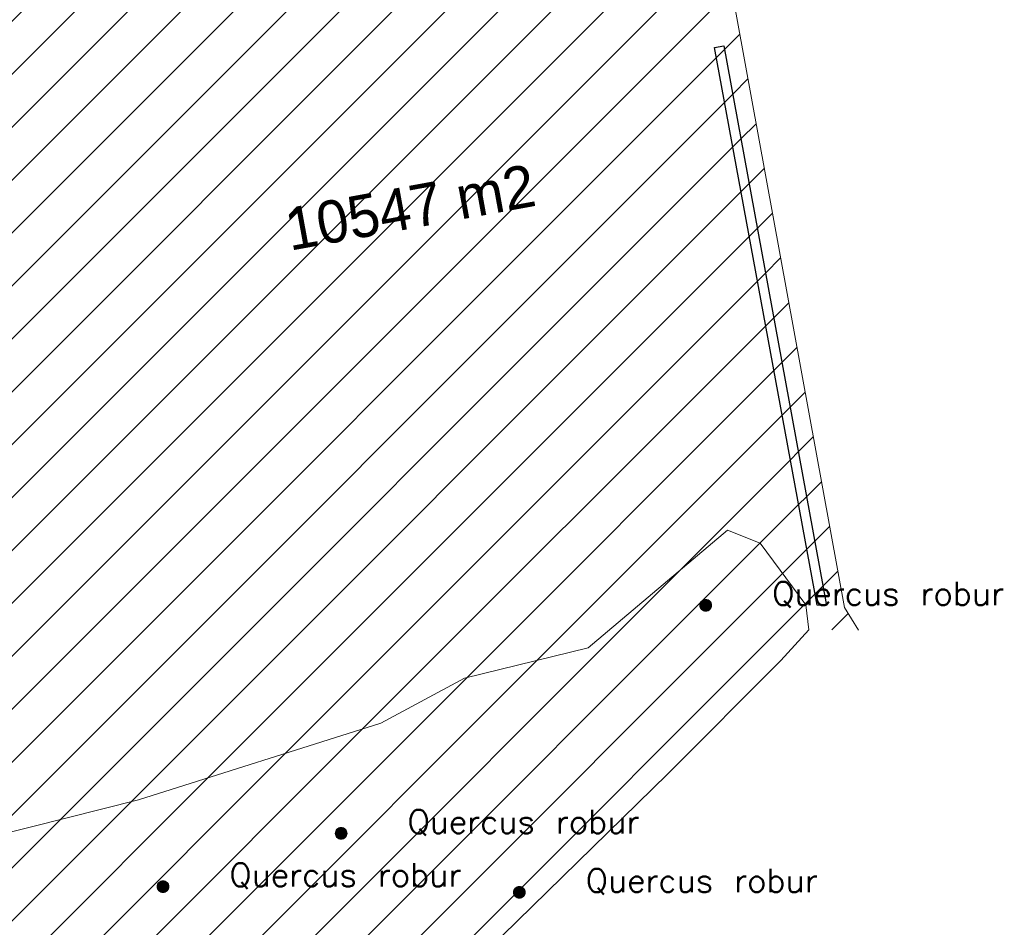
# Model space of a CAD drawing. Header units: metres. Extents: x 102852 to 106916, y 385458 to 392749.
# Tile 41 of 68: x 104693 to 104735, y 386174 to 386213. Entities that reach past the tile are written whole.
import ezdxf
from ezdxf.enums import TextEntityAlignment as Align

# ---------------------------------------------------------------- set-up
doc = ezdxf.new("R2010")
doc.units = ezdxf.units.M
for name, color, linetype, lineweight in [('0-BEPLANTING', 14, 'Continuous', 30), ('0-GRAS OM SPORTVELDEN', 2, 'Continuous', 30), ('B-WE-GR-STRUIK-G', 90, 'Continuous', 13), ('B-WE-IE-TERREINAFSCHEIDING_KUNSTMATIG_HEKWERK-G', 6, 'Continuous', 0), ('Bomen', 84, 'Continuous', 0), ('Boomsoort', 10, 'Continuous', 0)]:
    doc.layers.add(name, color=color, linetype=linetype, lineweight=lineweight)
doc.styles.add('ISO 1 1000 T2 5 0', font='font_iso.shx', dxfattribs={"height": 2.5})
doc.styles.add('Style-txt', font='txt.shx')
pattern_1 = [(45, (0, 0), (-1.122532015, 1.122532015), [])]

# ---------------------------------------------------------------- blocks, each defined once
blk = doc.blocks.new('MPOLYGON_563')
at = {"layer": 'Bomen', "flags": 128}
for points in [[(104699.052, 386176.063), (104699.038, 386176.016), (104699.528, 386176.016)], [(104699.075, 386176.106), (104699.052, 386176.063), (104699.514, 386176.063)], [(104699.052, 386176.063), (104699.514, 386176.063), (104699.528, 386176.016)], [(104699.107, 386176.144), (104699.075, 386176.106), (104699.491, 386176.106)], [(104699.075, 386176.106), (104699.491, 386176.106), (104699.514, 386176.063)], [(104699.144, 386176.175), (104699.107, 386176.144), (104699.46, 386176.144)], [(104699.107, 386176.144), (104699.46, 386176.144), (104699.491, 386176.106)], [(104699.188, 386176.198), (104699.144, 386176.175), (104699.422, 386176.175)], [(104699.144, 386176.175), (104699.422, 386176.175), (104699.46, 386176.144)], [(104699.235, 386176.212), (104699.188, 386176.198), (104699.379, 386176.198)], [(104699.188, 386176.198), (104699.379, 386176.198), (104699.422, 386176.175)], [(104699.283, 386176.217), (104699.235, 386176.212), (104699.332, 386176.212)], [(104699.235, 386176.212), (104699.332, 386176.212), (104699.379, 386176.198)], [(104699.038, 386176.016), (104699.033, 386175.967), (104699.533, 386175.967)], [(104699.033, 386175.967), (104699.038, 386175.918), (104699.528, 386175.918)], [(104699.033, 386175.967), (104699.533, 386175.967), (104699.528, 386175.918)], [(104699.038, 386176.016), (104699.528, 386176.016), (104699.533, 386175.967)], [(104699.038, 386175.918), (104699.052, 386175.871), (104699.514, 386175.871)], [(104699.038, 386175.918), (104699.528, 386175.918), (104699.514, 386175.871)], [(104699.052, 386175.871), (104699.075, 386175.828), (104699.491, 386175.828)], [(104699.052, 386175.871), (104699.514, 386175.871), (104699.491, 386175.828)], [(104699.075, 386175.828), (104699.107, 386175.79), (104699.46, 386175.79)], [(104699.075, 386175.828), (104699.491, 386175.828), (104699.46, 386175.79)], [(104699.107, 386175.79), (104699.144, 386175.759), (104699.422, 386175.759)], [(104699.107, 386175.79), (104699.46, 386175.79), (104699.422, 386175.759)], [(104699.144, 386175.759), (104699.188, 386175.736), (104699.379, 386175.736)], [(104699.144, 386175.759), (104699.422, 386175.759), (104699.379, 386175.736)], [(104699.188, 386175.736), (104699.235, 386175.722), (104699.332, 386175.722)], [(104699.188, 386175.736), (104699.379, 386175.736), (104699.332, 386175.722)], [(104699.235, 386175.722), (104699.332, 386175.722), (104699.283, 386175.717)]]:
    blk.add_lwpolyline(points, close=True, dxfattribs=at)
at = {"layer": 'Bomen', "color": 74, "true_color": 0x55aa00, "flags": 128}
for points in [[(104699.038, 386176.016), (104699.052, 386176.063)], [(104699.052, 386176.063), (104699.075, 386176.106)], [(104699.075, 386176.106), (104699.107, 386176.144)], [(104699.107, 386176.144), (104699.144, 386176.175)], [(104699.144, 386176.175), (104699.188, 386176.198)], [(104699.188, 386176.198), (104699.235, 386176.212)], [(104699.235, 386176.212), (104699.283, 386176.217)], [(104699.283, 386176.217), (104699.332, 386176.212)], [(104699.332, 386176.212), (104699.379, 386176.198)], [(104699.379, 386176.198), (104699.422, 386176.175)], [(104699.422, 386176.175), (104699.46, 386176.144)], [(104699.46, 386176.144), (104699.491, 386176.106)], [(104699.491, 386176.106), (104699.514, 386176.063)], [(104699.514, 386176.063), (104699.528, 386176.016)], [(104699.033, 386175.967), (104699.038, 386176.016)], [(104699.038, 386175.918), (104699.033, 386175.967)], [(104699.052, 386175.871), (104699.038, 386175.918)], [(104699.075, 386175.828), (104699.052, 386175.871)], [(104699.107, 386175.79), (104699.075, 386175.828)], [(104699.144, 386175.759), (104699.107, 386175.79)], [(104699.188, 386175.736), (104699.144, 386175.759)], [(104699.235, 386175.722), (104699.188, 386175.736)], [(104699.283, 386175.717), (104699.235, 386175.722)], [(104699.332, 386175.722), (104699.283, 386175.717)], [(104699.379, 386175.736), (104699.332, 386175.722)], [(104699.422, 386175.759), (104699.379, 386175.736)], [(104699.46, 386175.79), (104699.422, 386175.759)], [(104699.491, 386175.828), (104699.46, 386175.79)], [(104699.514, 386175.871), (104699.491, 386175.828)], [(104699.528, 386175.918), (104699.514, 386175.871)], [(104699.528, 386176.016), (104699.533, 386175.967)], [(104699.533, 386175.967), (104699.528, 386175.918)]]:
    blk.add_lwpolyline(points, dxfattribs=at)
at = {"layer": 'Bomen'}
for points in [[(104699.052, 386176.063), (104699.038, 386176.016), (104699.528, 386176.016)], [(104699.075, 386176.106), (104699.052, 386176.063), (104699.514, 386176.063)], [(104699.052, 386176.063), (104699.514, 386176.063), (104699.528, 386176.016)], [(104699.107, 386176.144), (104699.075, 386176.106), (104699.491, 386176.106)], [(104699.075, 386176.106), (104699.491, 386176.106), (104699.514, 386176.063)], [(104699.144, 386176.175), (104699.107, 386176.144), (104699.46, 386176.144)], [(104699.107, 386176.144), (104699.46, 386176.144), (104699.491, 386176.106)], [(104699.188, 386176.198), (104699.144, 386176.175), (104699.422, 386176.175)], [(104699.144, 386176.175), (104699.422, 386176.175), (104699.46, 386176.144)], [(104699.235, 386176.212), (104699.188, 386176.198), (104699.379, 386176.198)], [(104699.188, 386176.198), (104699.379, 386176.198), (104699.422, 386176.175)], [(104699.283, 386176.217), (104699.235, 386176.212), (104699.332, 386176.212)], [(104699.235, 386176.212), (104699.332, 386176.212), (104699.379, 386176.198)], [(104699.038, 386176.016), (104699.033, 386175.967), (104699.533, 386175.967)], [(104699.038, 386176.016), (104699.528, 386176.016), (104699.533, 386175.967)]]:
    blk.add_solid(points, dxfattribs=at)
at = {"layer": 'Bomen', "extrusion": (0, 0, -1)}
for points in [[(-104699.033, 386175.967), (-104699.038, 386175.918), (-104699.528, 386175.918)], [(-104699.033, 386175.967), (-104699.533, 386175.967), (-104699.528, 386175.918)], [(-104699.038, 386175.918), (-104699.052, 386175.871), (-104699.514, 386175.871)], [(-104699.038, 386175.918), (-104699.528, 386175.918), (-104699.514, 386175.871)], [(-104699.052, 386175.871), (-104699.075, 386175.828), (-104699.491, 386175.828)], [(-104699.052, 386175.871), (-104699.514, 386175.871), (-104699.491, 386175.828)], [(-104699.075, 386175.828), (-104699.107, 386175.79), (-104699.46, 386175.79)], [(-104699.075, 386175.828), (-104699.491, 386175.828), (-104699.46, 386175.79)], [(-104699.107, 386175.79), (-104699.144, 386175.759), (-104699.422, 386175.759)], [(-104699.107, 386175.79), (-104699.46, 386175.79), (-104699.422, 386175.759)], [(-104699.144, 386175.759), (-104699.188, 386175.736), (-104699.379, 386175.736)], [(-104699.144, 386175.759), (-104699.422, 386175.759), (-104699.379, 386175.736)], [(-104699.188, 386175.736), (-104699.235, 386175.722), (-104699.332, 386175.722)], [(-104699.188, 386175.736), (-104699.379, 386175.736), (-104699.332, 386175.722)], [(-104699.235, 386175.722), (-104699.332, 386175.722), (-104699.283, 386175.717)]]:
    blk.add_solid(points, dxfattribs=at)
blk = doc.blocks.new('MPOLYGON_564')
at = {"layer": 'Bomen', "flags": 128}
for points in [[(104706.594, 386178.272), (104706.59, 386178.224), (104707.09, 386178.224)], [(104706.59, 386178.224), (104706.594, 386178.175), (104707.085, 386178.175)], [(104706.59, 386178.224), (104707.09, 386178.224), (104707.085, 386178.175)], [(104706.609, 386178.319), (104706.594, 386178.272), (104707.085, 386178.272)], [(104706.594, 386178.272), (104707.085, 386178.272), (104707.09, 386178.224)], [(104706.594, 386178.175), (104706.609, 386178.128), (104707.071, 386178.128)], [(104706.594, 386178.175), (104707.085, 386178.175), (104707.071, 386178.128)], [(104706.632, 386178.363), (104706.609, 386178.319), (104707.071, 386178.319)], [(104706.609, 386178.319), (104707.071, 386178.319), (104707.085, 386178.272)], [(104706.609, 386178.128), (104706.632, 386178.085), (104707.047, 386178.085)], [(104706.609, 386178.128), (104707.071, 386178.128), (104707.047, 386178.085)], [(104706.663, 386178.4), (104706.632, 386178.363), (104707.047, 386178.363)], [(104706.632, 386178.363), (104707.047, 386178.363), (104707.071, 386178.319)], [(104706.701, 386178.431), (104706.663, 386178.4), (104707.016, 386178.4)], [(104706.663, 386178.4), (104707.016, 386178.4), (104707.047, 386178.363)], [(104706.744, 386178.455), (104706.701, 386178.431), (104706.978, 386178.431)], [(104706.701, 386178.431), (104706.978, 386178.431), (104707.016, 386178.4)], [(104706.791, 386178.469), (104706.744, 386178.455), (104706.935, 386178.455)], [(104706.744, 386178.455), (104706.935, 386178.455), (104706.978, 386178.431)], [(104706.84, 386178.474), (104706.791, 386178.469), (104706.888, 386178.469)], [(104706.791, 386178.469), (104706.888, 386178.469), (104706.935, 386178.455)], [(104706.632, 386178.085), (104706.663, 386178.047), (104707.016, 386178.047)], [(104706.632, 386178.085), (104707.047, 386178.085), (104707.016, 386178.047)], [(104706.663, 386178.047), (104706.701, 386178.016), (104706.978, 386178.016)], [(104706.663, 386178.047), (104707.016, 386178.047), (104706.978, 386178.016)], [(104706.701, 386178.016), (104706.744, 386177.993), (104706.935, 386177.993)], [(104706.701, 386178.016), (104706.978, 386178.016), (104706.935, 386177.993)], [(104706.744, 386177.993), (104706.791, 386177.978), (104706.888, 386177.978)], [(104706.744, 386177.993), (104706.935, 386177.993), (104706.888, 386177.978)], [(104706.791, 386177.978), (104706.888, 386177.978), (104706.84, 386177.974)]]:
    blk.add_lwpolyline(points, close=True, dxfattribs=at)
at = {"layer": 'Bomen', "color": 74, "true_color": 0x55aa00, "flags": 128}
for points in [[(104706.59, 386178.224), (104706.594, 386178.272)], [(104706.594, 386178.175), (104706.59, 386178.224)], [(104706.594, 386178.272), (104706.609, 386178.319)], [(104706.609, 386178.128), (104706.594, 386178.175)], [(104706.609, 386178.319), (104706.632, 386178.363)], [(104706.632, 386178.085), (104706.609, 386178.128)], [(104706.632, 386178.363), (104706.663, 386178.4)], [(104706.663, 386178.4), (104706.701, 386178.431)], [(104706.701, 386178.431), (104706.744, 386178.455)], [(104706.744, 386178.455), (104706.791, 386178.469)], [(104706.791, 386178.469), (104706.84, 386178.474)], [(104706.84, 386178.474), (104706.888, 386178.469)], [(104706.888, 386178.469), (104706.935, 386178.455)], [(104706.935, 386178.455), (104706.978, 386178.431)], [(104706.978, 386178.431), (104707.016, 386178.4)], [(104707.016, 386178.4), (104707.047, 386178.363)], [(104707.047, 386178.363), (104707.071, 386178.319)], [(104707.071, 386178.128), (104707.047, 386178.085)], [(104707.071, 386178.319), (104707.085, 386178.272)], [(104707.085, 386178.175), (104707.071, 386178.128)], [(104707.085, 386178.272), (104707.09, 386178.224)], [(104707.09, 386178.224), (104707.085, 386178.175)], [(104706.663, 386178.047), (104706.632, 386178.085)], [(104706.701, 386178.016), (104706.663, 386178.047)], [(104706.744, 386177.993), (104706.701, 386178.016)], [(104706.791, 386177.978), (104706.744, 386177.993)], [(104706.84, 386177.974), (104706.791, 386177.978)], [(104706.888, 386177.978), (104706.84, 386177.974)], [(104706.935, 386177.993), (104706.888, 386177.978)], [(104706.978, 386178.016), (104706.935, 386177.993)], [(104707.016, 386178.047), (104706.978, 386178.016)], [(104707.047, 386178.085), (104707.016, 386178.047)]]:
    blk.add_lwpolyline(points, dxfattribs=at)
at = {"layer": 'Bomen'}
for points in [[(104706.594, 386178.272), (104706.59, 386178.224), (104707.09, 386178.224)], [(104706.609, 386178.319), (104706.594, 386178.272), (104707.085, 386178.272)], [(104706.594, 386178.272), (104707.085, 386178.272), (104707.09, 386178.224)], [(104706.632, 386178.363), (104706.609, 386178.319), (104707.071, 386178.319)], [(104706.609, 386178.319), (104707.071, 386178.319), (104707.085, 386178.272)], [(104706.663, 386178.4), (104706.632, 386178.363), (104707.047, 386178.363)], [(104706.632, 386178.363), (104707.047, 386178.363), (104707.071, 386178.319)], [(104706.701, 386178.431), (104706.663, 386178.4), (104707.016, 386178.4)], [(104706.663, 386178.4), (104707.016, 386178.4), (104707.047, 386178.363)], [(104706.744, 386178.455), (104706.701, 386178.431), (104706.978, 386178.431)], [(104706.701, 386178.431), (104706.978, 386178.431), (104707.016, 386178.4)], [(104706.791, 386178.469), (104706.744, 386178.455), (104706.935, 386178.455)], [(104706.744, 386178.455), (104706.935, 386178.455), (104706.978, 386178.431)], [(104706.84, 386178.474), (104706.791, 386178.469), (104706.888, 386178.469)], [(104706.791, 386178.469), (104706.888, 386178.469), (104706.935, 386178.455)]]:
    blk.add_solid(points, dxfattribs=at)
at = {"layer": 'Bomen', "extrusion": (0, 0, -1)}
for points in [[(-104706.59, 386178.224), (-104706.594, 386178.175), (-104707.085, 386178.175)], [(-104706.59, 386178.224), (-104707.09, 386178.224), (-104707.085, 386178.175)], [(-104706.594, 386178.175), (-104706.609, 386178.128), (-104707.071, 386178.128)], [(-104706.594, 386178.175), (-104707.085, 386178.175), (-104707.071, 386178.128)], [(-104706.609, 386178.128), (-104706.632, 386178.085), (-104707.047, 386178.085)], [(-104706.609, 386178.128), (-104707.071, 386178.128), (-104707.047, 386178.085)], [(-104706.632, 386178.085), (-104706.663, 386178.047), (-104707.016, 386178.047)], [(-104706.632, 386178.085), (-104707.047, 386178.085), (-104707.016, 386178.047)], [(-104706.663, 386178.047), (-104706.701, 386178.016), (-104706.978, 386178.016)], [(-104706.663, 386178.047), (-104707.016, 386178.047), (-104706.978, 386178.016)], [(-104706.701, 386178.016), (-104706.744, 386177.993), (-104706.935, 386177.993)], [(-104706.701, 386178.016), (-104706.978, 386178.016), (-104706.935, 386177.993)], [(-104706.744, 386177.993), (-104706.791, 386177.978), (-104706.888, 386177.978)], [(-104706.744, 386177.993), (-104706.935, 386177.993), (-104706.888, 386177.978)], [(-104706.791, 386177.978), (-104706.888, 386177.978), (-104706.84, 386177.974)]]:
    blk.add_solid(points, dxfattribs=at)
blk = doc.blocks.new('MPOLYGON_630')
at = {"layer": 'Bomen', "flags": 128}
for points in [[(104722.264, 386188.149), (104722.217, 386188.134), (104722.408, 386188.134)], [(104722.312, 386188.153), (104722.264, 386188.149), (104722.361, 386188.149)], [(104722.264, 386188.149), (104722.361, 386188.149), (104722.408, 386188.134)], [(104722.067, 386187.952), (104722.062, 386187.903), (104722.562, 386187.903)], [(104722.062, 386187.903), (104722.067, 386187.855), (104722.558, 386187.855)], [(104722.062, 386187.903), (104722.562, 386187.903), (104722.558, 386187.855)], [(104722.081, 386187.999), (104722.067, 386187.952), (104722.558, 386187.952)], [(104722.067, 386187.952), (104722.558, 386187.952), (104722.562, 386187.903)], [(104722.067, 386187.855), (104722.081, 386187.808), (104722.543, 386187.808)], [(104722.067, 386187.855), (104722.558, 386187.855), (104722.543, 386187.808)], [(104722.105, 386188.042), (104722.081, 386187.999), (104722.543, 386187.999)], [(104722.081, 386187.999), (104722.543, 386187.999), (104722.558, 386187.952)], [(104722.081, 386187.808), (104722.105, 386187.765), (104722.52, 386187.765)], [(104722.081, 386187.808), (104722.543, 386187.808), (104722.52, 386187.765)], [(104722.136, 386188.08), (104722.105, 386188.042), (104722.52, 386188.042)], [(104722.105, 386188.042), (104722.52, 386188.042), (104722.543, 386187.999)], [(104722.105, 386187.765), (104722.136, 386187.727), (104722.489, 386187.727)], [(104722.105, 386187.765), (104722.52, 386187.765), (104722.489, 386187.727)], [(104722.174, 386188.111), (104722.136, 386188.08), (104722.489, 386188.08)], [(104722.136, 386188.08), (104722.489, 386188.08), (104722.52, 386188.042)], [(104722.136, 386187.727), (104722.174, 386187.696), (104722.451, 386187.696)], [(104722.136, 386187.727), (104722.489, 386187.727), (104722.451, 386187.696)], [(104722.217, 386188.134), (104722.174, 386188.111), (104722.451, 386188.111)], [(104722.174, 386188.111), (104722.451, 386188.111), (104722.489, 386188.08)], [(104722.217, 386188.134), (104722.408, 386188.134), (104722.451, 386188.111)], [(104722.174, 386187.696), (104722.217, 386187.672), (104722.408, 386187.672)], [(104722.174, 386187.696), (104722.451, 386187.696), (104722.408, 386187.672)], [(104722.217, 386187.672), (104722.264, 386187.658), (104722.361, 386187.658)], [(104722.217, 386187.672), (104722.408, 386187.672), (104722.361, 386187.658)], [(104722.264, 386187.658), (104722.361, 386187.658), (104722.312, 386187.653)]]:
    blk.add_lwpolyline(points, close=True, dxfattribs=at)
at = {"layer": 'Bomen', "color": 74, "true_color": 0x55aa00, "flags": 128}
for points in [[(104722.217, 386188.134), (104722.264, 386188.149)], [(104722.264, 386188.149), (104722.312, 386188.153)], [(104722.312, 386188.153), (104722.361, 386188.149)], [(104722.361, 386188.149), (104722.408, 386188.134)], [(104722.062, 386187.903), (104722.067, 386187.952)], [(104722.067, 386187.855), (104722.062, 386187.903)], [(104722.067, 386187.952), (104722.081, 386187.999)], [(104722.081, 386187.808), (104722.067, 386187.855)], [(104722.081, 386187.999), (104722.105, 386188.042)], [(104722.105, 386187.765), (104722.081, 386187.808)], [(104722.105, 386188.042), (104722.136, 386188.08)], [(104722.136, 386187.727), (104722.105, 386187.765)], [(104722.136, 386188.08), (104722.174, 386188.111)], [(104722.174, 386187.696), (104722.136, 386187.727)], [(104722.174, 386188.111), (104722.217, 386188.134)], [(104722.408, 386188.134), (104722.451, 386188.111)], [(104722.451, 386188.111), (104722.489, 386188.08)], [(104722.489, 386187.727), (104722.451, 386187.696)], [(104722.489, 386188.08), (104722.52, 386188.042)], [(104722.52, 386187.765), (104722.489, 386187.727)], [(104722.52, 386188.042), (104722.543, 386187.999)], [(104722.543, 386187.808), (104722.52, 386187.765)], [(104722.543, 386187.999), (104722.558, 386187.952)], [(104722.558, 386187.855), (104722.543, 386187.808)], [(104722.558, 386187.952), (104722.562, 386187.903)], [(104722.562, 386187.903), (104722.558, 386187.855)], [(104722.217, 386187.672), (104722.174, 386187.696)], [(104722.264, 386187.658), (104722.217, 386187.672)], [(104722.312, 386187.653), (104722.264, 386187.658)], [(104722.361, 386187.658), (104722.312, 386187.653)], [(104722.408, 386187.672), (104722.361, 386187.658)], [(104722.451, 386187.696), (104722.408, 386187.672)]]:
    blk.add_lwpolyline(points, dxfattribs=at)
at = {"layer": 'Bomen'}
for points in [[(104722.264, 386188.149), (104722.217, 386188.134), (104722.408, 386188.134)], [(104722.312, 386188.153), (104722.264, 386188.149), (104722.361, 386188.149)], [(104722.264, 386188.149), (104722.361, 386188.149), (104722.408, 386188.134)], [(104722.067, 386187.952), (104722.062, 386187.903), (104722.562, 386187.903)], [(104722.081, 386187.999), (104722.067, 386187.952), (104722.558, 386187.952)], [(104722.067, 386187.952), (104722.558, 386187.952), (104722.562, 386187.903)], [(104722.105, 386188.042), (104722.081, 386187.999), (104722.543, 386187.999)], [(104722.081, 386187.999), (104722.543, 386187.999), (104722.558, 386187.952)], [(104722.136, 386188.08), (104722.105, 386188.042), (104722.52, 386188.042)], [(104722.105, 386188.042), (104722.52, 386188.042), (104722.543, 386187.999)], [(104722.174, 386188.111), (104722.136, 386188.08), (104722.489, 386188.08)], [(104722.136, 386188.08), (104722.489, 386188.08), (104722.52, 386188.042)], [(104722.217, 386188.134), (104722.174, 386188.111), (104722.451, 386188.111)], [(104722.174, 386188.111), (104722.451, 386188.111), (104722.489, 386188.08)], [(104722.217, 386188.134), (104722.408, 386188.134), (104722.451, 386188.111)]]:
    blk.add_solid(points, dxfattribs=at)
at = {"layer": 'Bomen', "extrusion": (0, 0, -1)}
for points in [[(-104722.062, 386187.903), (-104722.067, 386187.855), (-104722.558, 386187.855)], [(-104722.062, 386187.903), (-104722.562, 386187.903), (-104722.558, 386187.855)], [(-104722.067, 386187.855), (-104722.081, 386187.808), (-104722.543, 386187.808)], [(-104722.067, 386187.855), (-104722.558, 386187.855), (-104722.543, 386187.808)], [(-104722.081, 386187.808), (-104722.105, 386187.765), (-104722.52, 386187.765)], [(-104722.081, 386187.808), (-104722.543, 386187.808), (-104722.52, 386187.765)], [(-104722.105, 386187.765), (-104722.136, 386187.727), (-104722.489, 386187.727)], [(-104722.105, 386187.765), (-104722.52, 386187.765), (-104722.489, 386187.727)], [(-104722.136, 386187.727), (-104722.174, 386187.696), (-104722.451, 386187.696)], [(-104722.136, 386187.727), (-104722.489, 386187.727), (-104722.451, 386187.696)], [(-104722.174, 386187.696), (-104722.217, 386187.672), (-104722.408, 386187.672)], [(-104722.174, 386187.696), (-104722.451, 386187.696), (-104722.408, 386187.672)], [(-104722.217, 386187.672), (-104722.264, 386187.658), (-104722.361, 386187.658)], [(-104722.217, 386187.672), (-104722.408, 386187.672), (-104722.361, 386187.658)], [(-104722.264, 386187.658), (-104722.361, 386187.658), (-104722.312, 386187.653)]]:
    blk.add_solid(points, dxfattribs=at)
blk = doc.blocks.new('MPOLYGON_643')
at = {"layer": 'Bomen', "flags": 128}
for points in [[(104714.159, 386175.774), (104714.154, 386175.725), (104714.654, 386175.725)], [(104714.154, 386175.725), (104714.159, 386175.676), (104714.649, 386175.676)], [(104714.154, 386175.725), (104714.654, 386175.725), (104714.649, 386175.676)], [(104714.173, 386175.821), (104714.159, 386175.774), (104714.649, 386175.774)], [(104714.159, 386175.774), (104714.649, 386175.774), (104714.654, 386175.725)], [(104714.159, 386175.676), (104714.173, 386175.629), (104714.635, 386175.629)], [(104714.159, 386175.676), (104714.649, 386175.676), (104714.635, 386175.629)], [(104714.196, 386175.864), (104714.173, 386175.821), (104714.635, 386175.821)], [(104714.173, 386175.821), (104714.635, 386175.821), (104714.649, 386175.774)], [(104714.173, 386175.629), (104714.196, 386175.586), (104714.612, 386175.586)], [(104714.173, 386175.629), (104714.635, 386175.629), (104714.612, 386175.586)], [(104714.227, 386175.902), (104714.196, 386175.864), (104714.612, 386175.864)], [(104714.196, 386175.864), (104714.612, 386175.864), (104714.635, 386175.821)], [(104714.265, 386175.933), (104714.227, 386175.902), (104714.581, 386175.902)], [(104714.227, 386175.902), (104714.581, 386175.902), (104714.612, 386175.864)], [(104714.308, 386175.956), (104714.265, 386175.933), (104714.543, 386175.933)], [(104714.265, 386175.933), (104714.543, 386175.933), (104714.581, 386175.902)], [(104714.355, 386175.97), (104714.308, 386175.956), (104714.5, 386175.956)], [(104714.308, 386175.956), (104714.5, 386175.956), (104714.543, 386175.933)], [(104714.404, 386175.975), (104714.355, 386175.97), (104714.453, 386175.97)], [(104714.355, 386175.97), (104714.453, 386175.97), (104714.5, 386175.956)], [(104714.196, 386175.586), (104714.227, 386175.548), (104714.581, 386175.548)], [(104714.196, 386175.586), (104714.612, 386175.586), (104714.581, 386175.548)], [(104714.227, 386175.548), (104714.265, 386175.517), (104714.543, 386175.517)], [(104714.227, 386175.548), (104714.581, 386175.548), (104714.543, 386175.517)], [(104714.265, 386175.517), (104714.308, 386175.494), (104714.5, 386175.494)], [(104714.265, 386175.517), (104714.543, 386175.517), (104714.5, 386175.494)], [(104714.308, 386175.494), (104714.355, 386175.48), (104714.453, 386175.48)], [(104714.308, 386175.494), (104714.5, 386175.494), (104714.453, 386175.48)], [(104714.355, 386175.48), (104714.453, 386175.48), (104714.404, 386175.475)]]:
    blk.add_lwpolyline(points, close=True, dxfattribs=at)
at = {"layer": 'Bomen', "color": 74, "true_color": 0x55aa00, "flags": 128}
for points in [[(104714.154, 386175.725), (104714.159, 386175.774)], [(104714.159, 386175.676), (104714.154, 386175.725)], [(104714.159, 386175.774), (104714.173, 386175.821)], [(104714.173, 386175.629), (104714.159, 386175.676)], [(104714.173, 386175.821), (104714.196, 386175.864)], [(104714.196, 386175.586), (104714.173, 386175.629)], [(104714.196, 386175.864), (104714.227, 386175.902)], [(104714.227, 386175.902), (104714.265, 386175.933)], [(104714.265, 386175.933), (104714.308, 386175.956)], [(104714.308, 386175.956), (104714.355, 386175.97)], [(104714.355, 386175.97), (104714.404, 386175.975)], [(104714.404, 386175.975), (104714.453, 386175.97)], [(104714.453, 386175.97), (104714.5, 386175.956)], [(104714.5, 386175.956), (104714.543, 386175.933)], [(104714.543, 386175.933), (104714.581, 386175.902)], [(104714.581, 386175.902), (104714.612, 386175.864)], [(104714.612, 386175.864), (104714.635, 386175.821)], [(104714.635, 386175.629), (104714.612, 386175.586)], [(104714.635, 386175.821), (104714.649, 386175.774)], [(104714.649, 386175.676), (104714.635, 386175.629)], [(104714.649, 386175.774), (104714.654, 386175.725)], [(104714.654, 386175.725), (104714.649, 386175.676)], [(104714.227, 386175.548), (104714.196, 386175.586)], [(104714.265, 386175.517), (104714.227, 386175.548)], [(104714.308, 386175.494), (104714.265, 386175.517)], [(104714.355, 386175.48), (104714.308, 386175.494)], [(104714.404, 386175.475), (104714.355, 386175.48)], [(104714.453, 386175.48), (104714.404, 386175.475)], [(104714.5, 386175.494), (104714.453, 386175.48)], [(104714.543, 386175.517), (104714.5, 386175.494)], [(104714.581, 386175.548), (104714.543, 386175.517)], [(104714.612, 386175.586), (104714.581, 386175.548)]]:
    blk.add_lwpolyline(points, dxfattribs=at)
at = {"layer": 'Bomen'}
for points in [[(104714.159, 386175.774), (104714.154, 386175.725), (104714.654, 386175.725)], [(104714.173, 386175.821), (104714.159, 386175.774), (104714.649, 386175.774)], [(104714.159, 386175.774), (104714.649, 386175.774), (104714.654, 386175.725)], [(104714.196, 386175.864), (104714.173, 386175.821), (104714.635, 386175.821)], [(104714.173, 386175.821), (104714.635, 386175.821), (104714.649, 386175.774)], [(104714.227, 386175.902), (104714.196, 386175.864), (104714.612, 386175.864)], [(104714.196, 386175.864), (104714.612, 386175.864), (104714.635, 386175.821)], [(104714.265, 386175.933), (104714.227, 386175.902), (104714.581, 386175.902)], [(104714.227, 386175.902), (104714.581, 386175.902), (104714.612, 386175.864)], [(104714.308, 386175.956), (104714.265, 386175.933), (104714.543, 386175.933)], [(104714.265, 386175.933), (104714.543, 386175.933), (104714.581, 386175.902)], [(104714.355, 386175.97), (104714.308, 386175.956), (104714.5, 386175.956)], [(104714.308, 386175.956), (104714.5, 386175.956), (104714.543, 386175.933)], [(104714.404, 386175.975), (104714.355, 386175.97), (104714.453, 386175.97)], [(104714.355, 386175.97), (104714.453, 386175.97), (104714.5, 386175.956)]]:
    blk.add_solid(points, dxfattribs=at)
at = {"layer": 'Bomen', "extrusion": (0, 0, -1)}
for points in [[(-104714.154, 386175.725), (-104714.159, 386175.676), (-104714.649, 386175.676)], [(-104714.154, 386175.725), (-104714.654, 386175.725), (-104714.649, 386175.676)], [(-104714.159, 386175.676), (-104714.173, 386175.629), (-104714.635, 386175.629)], [(-104714.159, 386175.676), (-104714.649, 386175.676), (-104714.635, 386175.629)], [(-104714.173, 386175.629), (-104714.196, 386175.586), (-104714.612, 386175.586)], [(-104714.173, 386175.629), (-104714.635, 386175.629), (-104714.612, 386175.586)], [(-104714.196, 386175.586), (-104714.227, 386175.548), (-104714.581, 386175.548)], [(-104714.196, 386175.586), (-104714.612, 386175.586), (-104714.581, 386175.548)], [(-104714.227, 386175.548), (-104714.265, 386175.517), (-104714.543, 386175.517)], [(-104714.227, 386175.548), (-104714.581, 386175.548), (-104714.543, 386175.517)], [(-104714.265, 386175.517), (-104714.308, 386175.494), (-104714.5, 386175.494)], [(-104714.265, 386175.517), (-104714.543, 386175.517), (-104714.5, 386175.494)], [(-104714.308, 386175.494), (-104714.355, 386175.48), (-104714.453, 386175.48)], [(-104714.308, 386175.494), (-104714.5, 386175.494), (-104714.453, 386175.48)], [(-104714.355, 386175.48), (-104714.453, 386175.48), (-104714.404, 386175.475)]]:
    blk.add_solid(points, dxfattribs=at)

msp = doc.modelspace()

# ---------------------------------------------------------------- hatches: boundary and pattern name
at = {"layer": '0-BEPLANTING', "ltscale": 0.2, "true_color": 0x727430}
h = msp.add_hatch(dxfattribs=at)
h.set_pattern_fill('ANSI31', color=67, scale=0.1, style=0, pattern_type=2)
h.set_pattern_definition(pattern_1)
h.paths.add_polyline_path([(104727.43, 386187.892), (104723.086, 386211.638), (104722.69, 386211.573), (104727.038, 386187.909)])
at = {"layer": '0-BEPLANTING', "ltscale": 0.2}
h = msp.add_hatch(dxfattribs=at)
h.set_pattern_fill('ANSI31', color=256, scale=0.1, pattern_type=2)
h.set_pattern_definition(pattern_1)
h.paths.add_polyline_path([(104725.504, 386185.552), (104726.69, 386186.856), (104726.555, 386187.927), (104724.615, 386190.53), (104723.233, 386191.094), (104717.329, 386186.1), (104712.077, 386184.804), (104708.52, 386182.898), (104698.239, 386179.646), (104694.293, 386178.655), (104670.177, 386171.463), (104661.665, 386170.595), (104657.921, 386171.026), (104649.315, 386168.762), (104644.05, 386169.242), (104655.45, 386131.782), (104667.936, 386135.525), (104668.023, 386138.786), (104669.243, 386146.061), (104670.082, 386149.93), (104670.63, 386153.398), (104670.958, 386154.274), (104672.163, 386155.187), (104673.952, 386155.37), (104673.958, 386155.369), (104676.143, 386155.297), (104682.741, 386154.657), (104689.968, 386153.343), (104693.253, 386153.906)])
at = {"layer": '0-GRAS OM SPORTVELDEN', "ltscale": 0.2}
h = msp.add_hatch(dxfattribs=at)
h.set_pattern_fill('ANSI31', color=256, scale=0.1, style=0, pattern_type=2)
h.set_pattern_definition([(45, (0.0001, -2e-20), (-1.122532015, 1.122532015), [])])
h.paths.add_polyline_path([(104619.488, 386300.894), (104617.652, 386300.288), (104617.502, 386300.157), (104619.581, 386289.956), (104621.264, 386290.236), (104621.247, 386290.337)], flags=17)
h.paths.add_polyline_path([(104557.247, 386214.543), (104555.442, 386214.935), (104553.73, 386215.629), (104552.161, 386216.604), (104550.781, 386217.831), (104552.019, 386210.717), (104528.482, 386184.038), (104528.455, 386183.938), (104530.486, 386175.135), (104530.88, 386174.045), (104532.1, 386170.641), (104534.504, 386166.088), (104537.31, 386161.945), (104539.961, 386159.918), (104544.683, 386157.74), (104549.448, 386156.066), (104553.504, 386155.407), (104556.628, 386155.983), (104558.928, 386157.469), (104562.25, 386160.578), (104563.42, 386161.783), (104565.633, 386163.492), (104567.861, 386164.791), (104569.908, 386165.507), (104572.419, 386165.771), (104576.253, 386165.57), (104580.316, 386165.349), (104586.226, 386164.913), (104590.978, 386164.572), (104595.3, 386164.329), (104596.59, 386160.217), (104598.518, 386154.429), (104608.633, 386157.538), (104608.3, 386158.621), (104616.694, 386161.244), (104627.633, 386164.579), (104635.788, 386167.129), (104643.916, 386169.54), (104644.019, 386169.245), (104649.315, 386168.762), (104652.746, 386169.712), (104657.921, 386171.026), (104661.665, 386170.595), (104670.177, 386171.463), (104687.459, 386176.939), (104698.239, 386179.646), (104708.52, 386182.898), (104712.077, 386184.804), (104717.329, 386186.1), (104723.233, 386191.094), (104724.615, 386190.53), (104726.555, 386187.927), (104726.69, 386186.856), (104728.791, 386186.85), (104728.195, 386187.814), (104723.035, 386216.097), (104723.258, 386216.294), (104717.942, 386245.277), (104717.449, 386245.209), (104713.823, 386265.411), (104728.055, 386267.938), (104728.576, 386270.771), (104724.981, 386291.15), (104724.513, 386293.919), (104720.809, 386291.521), (104717.746, 386291.349), (104716.632, 386292.004), (104714.389, 386296.35), (104712.249, 386303.881), (104708.254, 386313.042), (104706.534, 386312.462), (104704.171, 386312.716), (104701.309, 386316.197), (104699.228, 386319.799), (104698.398, 386322.942), (104698.511, 386324.932), (104699.439, 386326.147), (104706.229, 386327.629), (104702.869, 386328.011), (104699.763, 386330.963), (104699.346, 386329.98), (104697.939, 386329.455), (104696.532, 386329.623), (104695.103, 386331.308), (104691.58, 386332.037), (104687.031, 386332.689), (104684.41, 386333.009), (104677.492, 386333.005), (104671.521, 386332.808), (104664.236, 386331.939), (104660.846, 386331.794), (104659.078, 386332.035), (104658.298, 386334.163), (104654.263, 386333.646), (104652.54, 386333.403), (104646.779, 386332.606), (104648.982, 386332.637), (104649.372, 386331.308), (104620.271, 386326.782), (104624.808, 386304.255), (104626.392, 386304.589), (104626.706, 386303.023), (104628.473, 386293.179), (104628.423, 386293.173), (104631.096, 386278.671), (104631.233, 386277.935), (104632.063, 386278.074), (104632.07, 386277.973), (104632.481, 386278.019), (104633.013, 386275.276), (104632.589, 386275.211), (104632.606, 386275.134), (104631.783, 386274.985), (104635.397, 386255.604), (104636.281, 386255.703), (104636.321, 386255.549), (104636.643, 386255.626), (104637.162, 386252.923), (104636.817, 386252.859), (104636.809, 386252.762), (104635.967, 386252.55), (104636.142, 386251.61), (104641.272, 386223.539), (104643.237, 386212.575), (104642.187, 386212.378), (104642.798, 386208.809), (104641.119, 386208.47), (104638.937, 386219.309), (104641.098, 386219.744), (104640.476, 386223.387), (104635.515, 386250.543), (104630.302, 386278.562), (104627.655, 386293.02), (104627.597, 386293.013), (104625.821, 386302.863), (104619.038, 386301.493), (104616.605, 386299.377), (104637.859, 386186.261), (104636.566, 386185.994), (104615.422, 386298.405), (104580.881, 386294.064), (104550.723, 386286.423), (104547.944, 386283.728), (104547.321, 386282.502), (104546.94, 386281.181), (104546.815, 386279.811), (104546.949, 386278.443), (104553.415, 386243.828), (104554.541, 386244.055), (104555.72, 386237.614), (104554.924, 386237.468), (104557.756, 386222.506), (104558.575, 386222.691), (104559.773, 386216.223), (104558.604, 386215.983), (104565.256, 386180.773), (104569.235, 386175.804), (104567.962, 386174.803), (104563.711, 386180.181)])
h.paths.add_polyline_path([(104569.66, 386181.657), (104578.662, 386183.328), (104580.572, 386183.7), (104577.579, 386199.749), (104590.208, 386202.154, -0.491164), (104604.192, 386204.778), (104616.946, 386207.149), (104619.968, 386191.083), (104621.783, 386191.39), (104630.879, 386193.124, -0.467531), (104631.471, 386194.047), (104622.378, 386242.456), (104599.783, 386238.156, -0.04693), (104599.939, 386236.488, -0.910346), (104582.209, 386234.82), (104582.177, 386234.814), (104559.582, 386230.488), (104568.666, 386182.226, -0.430584)], flags=17)
h.paths.add_polyline_path([(104577.78, 386268.386), (104591.732, 386271.027, -0.481268)])
h.paths.add_polyline_path([(104635.317, 386206.146), (104637.213, 386206.497), (104639.157, 386195.983), (104637.291, 386195.607)], flags=17)
h.paths.add_polyline_path([(104637.546, 386194.328), (104639.156, 386194.644), (104640.857, 386186.857), (104639.083, 386186.508)], flags=17)
h.paths.add_polyline_path([(104635.063, 386207.561), (104633.263, 386217.596), (104634.882, 386217.975), (104636.886, 386207.888)], flags=17)
h.paths.add_polyline_path([(104632.997, 386219.085), (104630.948, 386229.833), (104632.53, 386230.217), (104634.715, 386219.413)], flags=17)
h.paths.add_polyline_path([(104641.238, 386207.115), (104643.226, 386207.448), (104644.972, 386197.019), (104643.318, 386196.742)], flags=17)
h.paths.add_polyline_path([(104643.581, 386195.53), (104645.202, 386195.914), (104646.271, 386188.982), (104644.987, 386188.661)], flags=17)
h.paths.add_polyline_path([(104630.679, 386231.275), (104628.426, 386241.654), (104630.355, 386242.073), (104632.224, 386231.61)], flags=17)
h.paths.add_polyline_path([(104638.766, 386220.264), (104636.773, 386231.004), (104638.744, 386231.431), (104640.665, 386220.601)], flags=17)
h.paths.add_polyline_path([(104628.248, 386242.948), (104626.345, 386253.51), (104628.159, 386253.847), (104630.113, 386243.345)], flags=17)
h.paths.add_polyline_path([(104636.646, 386232.079), (104634.612, 386242.696), (104636.432, 386243.045), (104638.472, 386232.43)], flags=17)
h.paths.add_polyline_path([(104648.466, 386208.066), (104687.473, 386215.293), (104692.955, 386185.899), (104653.831, 386178.845)], flags=17)
h.paths.add_polyline_path([(104646.842, 386216.915), (104646.669, 386217.631), (104637.738, 386266.027), (104628.859, 386314.453), (104628.712, 386315.25), (104629.447, 386315.388), (104638.62, 386317.098), (104640.32, 386317.415), (104651.131, 386319.386), (104656.42, 386320.36), (104663.754, 386321.648), (104669.038, 386322.663), (104679.818, 386324.611), (104681.73, 386324.98), (104690.753, 386326.632), (104691.509, 386326.771), (104691.655, 386326.057), (104700.614, 386277.511), (104709.519, 386229.3), (104709.657, 386228.519), (104708.928, 386228.36), (104699.853, 386226.674), (104697.969, 386226.321), (104687.217, 386224.365), (104681.88, 386223.362), (104674.552, 386222.009), (104669.315, 386221.059), (104658.429, 386219.044), (104656.759, 386218.72), (104647.632, 386217.06)], flags=17)
h.paths.add_polyline_path([(104634.345, 386243.837), (104632.355, 386254.667), (104634.12, 386254.991), (104636.121, 386244.243), (104636.135, 386244.17)], flags=17)
h.paths.add_polyline_path([(104626.331, 386254.635), (104624.174, 386265.283), (104625.981, 386265.745), (104628.017, 386254.979)], flags=17)
h.paths.add_polyline_path([(104632.159, 386255.673), (104630.143, 386266.382), (104631.658, 386266.667), (104634.03, 386256.093)], flags=17)
h.paths.add_polyline_path([(104623.867, 386266.414), (104621.916, 386277.016), (104623.622, 386277.33), (104625.67, 386266.763)], flags=17)
h.paths.add_polyline_path([(104668.206, 386237.514, -0.485412), (104682.469, 386240.143)])
h.paths.add_polyline_path([(104629.954, 386267.607), (104628.137, 386277.879), (104629.494, 386278.14), (104631.472, 386267.876)], flags=17)
h.paths.add_polyline_path([(104621.645, 386278.086), (104619.722, 386288.871), (104621.453, 386289.087), (104623.424, 386278.491), (104623.437, 386278.419)], flags=17)
h.paths.add_polyline_path([(104660.293, 386271.815, -1), (104678.213, 386271.815, -0.914044), (104660.437, 386270.215), (104660.36, 386270.201), (104660.437, 386270.215, -0.044914)])
h.paths.add_polyline_path([(104627.842, 386279.112), (104625.592, 386289.991), (104627.419, 386290.418), (104629.231, 386279.353)], flags=17)
h.paths.add_polyline_path([(104625.394, 386291.012), (104623.236, 386302.165), (104625.238, 386302.527), (104627.252, 386291.396), (104627.26, 386291.35)], flags=17)
h.paths.add_polyline_path([(104655.991, 386303.602), (104670.244, 386306.217, -0.498792)])
h.paths.add_polyline_path([(104722.69, 386211.573), (104723.086, 386211.638), (104727.43, 386187.892), (104727.038, 386187.909)], flags=17)
h.paths.add_polyline_path([(104722.318, 386213.813), (104716.662, 386244.718), (104713.027, 386265.248), (104713.426, 386265.372), (104717.108, 386244.842), (104722.769, 386213.936)], flags=17)
h.paths.add_polyline_path([(104613.246, 386291.062, -0.540709), (104612.327, 386291.628), (104603.24, 386289.898), (104601.417, 386289.578), (104604.456, 386273.445), (104591.732, 386271.027, -0.481268), (104577.78, 386268.386), (104565.044, 386265.992), (104562.003, 386282.049), (104560.095, 386281.71), (104551.049, 386279.985, -0.419907), (104550.459, 386279.065), (104559.582, 386230.488), (104582.209, 386234.82, -0.046929), (104582.053, 386236.488, -0.910346), (104599.783, 386238.156), (104599.815, 386238.162), (104622.378, 386242.456)], flags=17)
h.paths.add_polyline_path([(104601.417, 386289.578), (104590.561, 386287.518), (104591.539, 386282.21), (104573.771, 386278.868), (104572.715, 386284.094), (104562.003, 386282.049), (104565.044, 386265.992), (104577.78, 386268.386), (104591.732, 386271.027), (104604.456, 386273.445)])
h.paths.add_polyline_path([(104590.561, 386287.518), (104585.344, 386286.549), (104578.052, 386285.182), (104572.715, 386284.094), (104573.771, 386278.868), (104591.539, 386282.21)])
h.paths.add_polyline_path([(104582.053, 386236.488, 0.046929), (104582.209, 386234.82, 0.910349), (104599.939, 386236.488, 0.04693), (104599.783, 386238.156, 0.910347)], flags=17)
h.paths.add_polyline_path([(104616.946, 386207.149), (104604.192, 386204.778), (104590.208, 386202.154), (104577.579, 386199.749), (104580.572, 386183.7), (104591.345, 386185.689), (104590.311, 386190.997), (104608.139, 386194.309), (104609.158, 386189.023), (104619.968, 386191.083)])
h.paths.add_polyline_path([(104608.139, 386194.309), (104590.311, 386190.997), (104591.345, 386185.689), (104596.617, 386186.678), (104603.91, 386187.998), (104609.158, 386189.023)])
h.paths.add_polyline_path([(104590.208, 386202.154), (104604.192, 386204.778, 0.491164)])
h.paths.add_polyline_path([(104678.213, 386271.815, 0.044914), (104678.069, 386273.415), (104660.437, 386270.215, 0.914032)])
h.paths.add_polyline_path([(104660.293, 386271.815, 0.044914), (104660.437, 386270.215), (104678.069, 386273.415, 0.914032)])
h.paths.add_polyline_path([(104670.244, 386306.217), (104655.991, 386303.602, 0.498792)])
h.paths.add_polyline_path([(104668.206, 386237.514), (104682.469, 386240.143, 0.485412)])
h.paths.add_polyline_path([(104573.864, 386333.332), (104584.207, 386326.323), (104587.037, 386324.081), (104575.446, 386312.728), (104546.85, 386284.901), (104546.076, 386283.641), (104545.53, 386282.267), (104545.228, 386280.819), (104545.178, 386280.819), (104545.178, 386279.341), (104545.383, 386277.877), (104550.751, 386248.556), (104550.739, 386247.813), (104545.319, 386235.152), (104548.264, 386217.845), (104549.399, 386211.516), (104527.935, 386187.074), (104527.063, 386194.071), (104526.574, 386199.783), (104527.01, 386211.525), (104527.882, 386218.276), (104529.665, 386226.88), (104532.672, 386238.831), (104535.734, 386248.903), (104538.17, 386256.427), (104540.006, 386262.848), (104540.44, 386266.318), (104540.605, 386274.672), (104542.075, 386280.64), (104544.403, 386286.002), (104547.111, 386291.108), (104550.364, 386294.7), (104558.507, 386307.287), (104560.024, 386312.014), (104569.567, 386326.774), (104572.69, 386331.525)])

# ---------------------------------------------------------------- linework, layer by layer
at = {"layer": '0-GRAS OM SPORTVELDEN'}
msp.add_3dface([(104722.69, 386211.573), (104723.086, 386211.638), (104727.43, 386187.892), (104727.038, 386187.909)], dxfattribs=at)
at = {"layer": 'B-WE-GR-STRUIK-G', "flags": 128}
msp.add_lwpolyline([(104693.253, 386153.906), (104720.699, 386180.748), (104725.504, 386185.552), (104726.69, 386186.856), (104726.555, 386187.927), (104724.615, 386190.53), (104723.233, 386191.094), (104717.329, 386186.1), (104712.077, 386184.804), (104708.52, 386182.898), (104698.239, 386179.646), (104687.459, 386176.939), (104670.177, 386171.463)], dxfattribs=at)
at = {"layer": 'B-WE-GR-STRUIK-G'}
msp.add_3dface([(104727.43, 386187.892), (104723.086, 386211.638), (104722.69, 386211.573), (104727.038, 386187.909)], dxfattribs=at)
at = {"layer": 'B-WE-IE-TERREINAFSCHEIDING_KUNSTMATIG_HEKWERK-G', "flags": 128}
msp.add_lwpolyline([(104723.035, 386216.097), (104728.195, 386187.814), (104728.791, 386186.85)], dxfattribs=at)

# ---------------------------------------------------------------- block references
at = {"layer": 'Bomen', "rotation": 360}
for name in ['MPOLYGON_630', 'MPOLYGON_564', 'MPOLYGON_563', 'MPOLYGON_643']:
    msp.add_blockref(name, (0, 0, 0.134), dxfattribs=at)

# ---------------------------------------------------------------- texts
at = {"insert": (104704.338, 386204.71), "char_height": 1.8, "width": 34.45304, "attachment_point": 1, "rotation": 10.3704, "style": 'ISO 1 1000 T2 5 0'}
msp.add_mtext('10547 m2', dxfattribs=at)
at = {"layer": 'Boomsoort', "color": 7, "style": 'Style-txt'}
for p in [(104734.979, 386187.903, 0.134), (104719.506, 386178.224, 0.134), (104711.95, 386175.967, 0.134), (104727.071, 386175.725, 0.134)]:
    msp.add_text('Quercus robur', height=1, dxfattribs=at).set_placement(p, align=Align.RIGHT)

doc.saveas('drawing.dxf')
